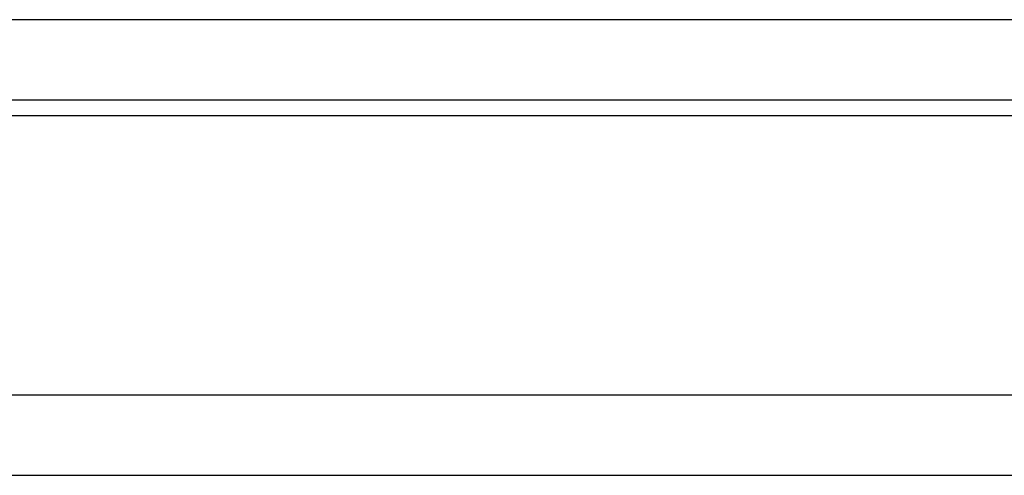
# Model space of a CAD drawing. Header units: millimetres. Extents: x 2 to 414, y -16 to 98.
# Tile 5 of 53: x 292 to 311, y 4 to 13. Entities that reach past the tile are written whole.
import ezdxf

# ---------------------------------------------------------------- set-up
doc = ezdxf.new("R2010")
doc.units = ezdxf.units.MM
doc.header["$LTSCALE"] = 0.15
doc.layers.add('OUT', color=3, linetype='CONTINUOUS')

msp = doc.modelspace()

# ---------------------------------------------------------------- linework, layer by layer
at = {"layer": 'OUT', "color": 0}
for p, q in [((333.976, 12.758), (287.172, 12.758)), ((363.074, 11.258), (258.074, 11.258)), ((215.288, 10.968), (413.074, 10.968)), ((216.497, 5.758), (413.074, 5.758)), ((173.074, 4.258), (413.074, 4.258))]:
    msp.add_line(p, q, dxfattribs=at)

doc.saveas('drawing.dxf')
